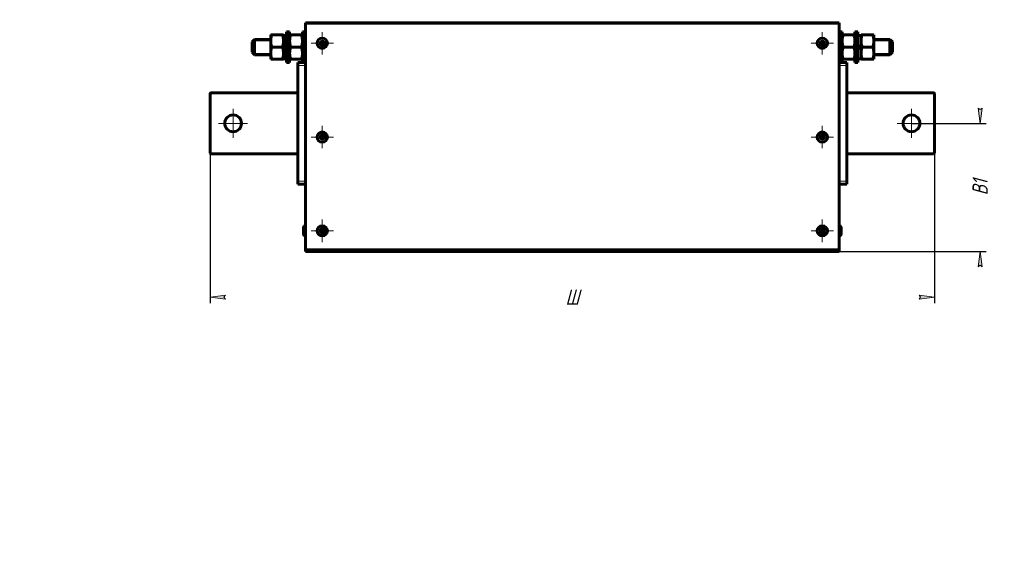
# Model space of a CAD drawing. Header units: millimetres. Extents: x 0 to 594, y 0 to 420.
# Tile 1 of 3: x 0 to 323, y 0 to 171. Entities that reach past the tile are written whole.
import ezdxf

# ---------------------------------------------------------------- set-up
doc = ezdxf.new("R2010")
doc.units = ezdxf.units.MM
for name, pattern in [('K5LT_AXLED', [12, 7.5, -1.5, 1.5, -1.5]), ('K5LT_BASIC', [0]), ('K5LT_THIN', [0])]:
    doc.linetypes.add(name, pattern=pattern)
doc.layers.add('Системный слой', color=7, linetype='Continuous')
doc.styles.add('KDIMTEXTSTYLE', font='GOST_AU.SHX', dxfattribs={"width": 0.96, "oblique": 15, "height": 5})
doc.dimstyles.new('KDIMSTYLE (0.50)', dxfattribs={"dimtxt": 5, "dimasz": 1, "dimexe": 2, "dimexo": 0, "dimgap": 1, "dimtad": 1, "dimlfac": 2, "dimtxsty": 'KDIMTEXTSTYLE', "dimsah": 1, "dimcen": 0, "dimdle": 1, "dimadec": 0, "dimazin": 0, "dimtfac": 0.667, "dimtmove": 0, "dimatfit": 3, "dimfxl": 1, "dimtvp": 1, "dimtolj": 1, "dimtzin": 0, "dimarcsym": 0})

# ---------------------------------------------------------------- blocks, each defined once
blk = doc.blocks.new('U16')
at = {"layer": 'Системный слой', "color": 150, "linetype": 'K5LT_BASIC', "lineweight": 60, "true_color": 0x0080ff}
for p, q in [((269.7365342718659, 162.0408172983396), (269.7365342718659, 167.0408172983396)), ((269.7365342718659, 157.0408172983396), (269.7365342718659, 162.0408172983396))]:
    blk.add_line(p, q, dxfattribs=at)
blk = doc.blocks.new('U17')
at = {"layer": 'Системный слой', "color": 150, "linetype": 'K5LT_BASIC', "lineweight": 60, "true_color": 0x0080ff}
for p, q in [((274.936534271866, 162.0408172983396), (274.936534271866, 167.0408172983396)), ((274.936534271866, 157.0408172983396), (274.936534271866, 162.0408172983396))]:
    blk.add_line(p, q, dxfattribs=at)
blk = doc.blocks.new('U18')
at = {"layer": 'Системный слой', "color": 150, "linetype": 'K5LT_BASIC', "lineweight": 60, "true_color": 0x0080ff}
for p, q in [((273.936534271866, 162.0408172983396), (273.936534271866, 167.0408172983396)), ((273.936534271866, 157.0408172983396), (273.936534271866, 162.0408172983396))]:
    blk.add_line(p, q, dxfattribs=at)
blk = doc.blocks.new('U19')
at = {"layer": 'Системный слой', "color": 150, "linetype": 'K5LT_BASIC', "lineweight": 60, "true_color": 0x0080ff}
for p, q in [((269.386534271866, 101.7908172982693), (269.386534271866, 102.8158172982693)), ((269.386534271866, 100.7658172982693), (269.386534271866, 101.7908172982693))]:
    blk.add_line(p, q, dxfattribs=at)
blk = doc.blocks.new('KDIMARROW_01')
at = {"layer": 'Системный слой'}
blk.add_hatch(color=0, dxfattribs=at).paths.add_polyline_path([(0, 0), (-5, 0.658262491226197), (-4.5, 5.51091059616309e-16), (-5, -0.6582624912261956)])
at = {"layer": 'Системный слой', "color": 0, "linetype": 'K5LT_THIN', "lineweight": 18}
for p, q in [((-4.5, 5.51091059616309e-16), (-5, 0.658262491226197)), ((-5, 0.658262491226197), (0, 0)), ((0, 0), (-5, -0.6582624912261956)), ((-5, -0.6582624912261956), (-4.5, 5.51091059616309e-16)), ((0, 0), (-1, 0))]:
    blk.add_line(p, q, dxfattribs=at)
blk = doc.blocks.new('U20')
at = {"layer": 'Системный слой', "color": 30, "linetype": 'K5LT_AXLED', "lineweight": 18, "true_color": 0xff8000}
for q in [(69.98653427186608, 141.7908172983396), (65.23653427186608, 137.0408172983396), (74.73653427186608, 137.0408172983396), (69.98653427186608, 132.2908172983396)]:
    blk.add_line((69.98653427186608, 137.0408172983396), q, dxfattribs=at)
blk = doc.blocks.new('U21')
at = {"layer": 'Системный слой', "color": 30, "linetype": 'K5LT_AXLED', "lineweight": 18, "true_color": 0xff8000}
for q in [(99.23653427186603, 105.4658172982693), (95.56153427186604, 101.7908172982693), (102.911534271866, 101.7908172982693), (99.23653427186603, 98.11581729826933)]:
    blk.add_line((99.23653427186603, 101.7908172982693), q, dxfattribs=at)
blk = doc.blocks.new('U22')
at = {"layer": 'Системный слой', "color": 30, "linetype": 'K5LT_AXLED', "lineweight": 18, "true_color": 0xff8000}
for q in [(99.23653427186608, 136.215817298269), (95.56153427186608, 132.540817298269), (102.9115342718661, 132.540817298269), (99.23653427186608, 128.865817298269)]:
    blk.add_line((99.23653427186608, 132.540817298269), q, dxfattribs=at)
blk = doc.blocks.new('U23')
at = {"layer": 'Системный слой', "color": 30, "linetype": 'K5LT_AXLED', "lineweight": 18, "true_color": 0xff8000}
for q in [(99.23653427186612, 166.965817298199), (95.56153427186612, 163.290817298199), (102.9115342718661, 163.290817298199), (99.23653427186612, 159.615817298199)]:
    blk.add_line((99.23653427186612, 163.290817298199), q, dxfattribs=at)
blk = doc.blocks.new('U24')
at = {"layer": 'Системный слой', "color": 30, "linetype": 'K5LT_AXLED', "lineweight": 18, "true_color": 0xff8000}
for q in [(263.236534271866, 105.4658172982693), (259.5615342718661, 101.7908172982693), (266.9115342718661, 101.7908172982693), (263.236534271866, 98.11581729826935)]:
    blk.add_line((263.236534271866, 101.7908172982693), q, dxfattribs=at)
blk = doc.blocks.new('U25')
at = {"layer": 'Системный слой', "color": 30, "linetype": 'K5LT_AXLED', "lineweight": 18, "true_color": 0xff8000}
for q in [(263.236534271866, 136.215817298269), (259.5615342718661, 132.540817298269), (266.9115342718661, 132.540817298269), (263.236534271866, 128.865817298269)]:
    blk.add_line((263.236534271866, 132.540817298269), q, dxfattribs=at)
blk = doc.blocks.new('U26')
at = {"layer": 'Системный слой', "color": 30, "linetype": 'K5LT_AXLED', "lineweight": 18, "true_color": 0xff8000}
for q in [(263.2365342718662, 166.965817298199), (259.5615342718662, 163.290817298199), (266.9115342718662, 163.290817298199), (263.2365342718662, 159.615817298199)]:
    blk.add_line((263.2365342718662, 163.290817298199), q, dxfattribs=at)
blk = doc.blocks.new('U27')
at = {"layer": 'Системный слой', "color": 30, "linetype": 'K5LT_AXLED', "lineweight": 18, "true_color": 0xff8000}
for q in [(292.486534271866, 141.7908172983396), (287.736534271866, 137.0408172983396), (297.236534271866, 137.0408172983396), (292.486534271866, 132.2908172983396)]:
    blk.add_line((292.486534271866, 137.0408172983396), q, dxfattribs=at)

msp = doc.modelspace()

# ---------------------------------------------------------------- linework, layer by layer
at = {"layer": 'Системный слой', "color": 150, "linetype": 'K5LT_BASIC', "lineweight": 60, "true_color": 0x0080ff}
for p, q in [((93.73653427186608, 170.0408172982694), (93.73653427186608, 169.5407172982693)), ((93.73653427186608, 170.0408172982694), (268.736534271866, 170.0408172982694)), ((93.73653427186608, 169.5407172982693), (93.73653427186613, 95.54091729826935)), ((268.736534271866, 169.5407172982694), (268.736534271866, 170.0408172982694)), ((268.7365342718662, 95.54091729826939), (268.736534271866, 169.5407172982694)), ((82.33653427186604, 166.0408172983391), (82.69379986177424, 166.0408172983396)), ((82.33653427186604, 164.0408172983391), (82.33653427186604, 166.0408172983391)), ((82.69379986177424, 166.0408172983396), (86.17926868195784, 166.0408172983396)), ((86.17926868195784, 166.0408172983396), (86.53653427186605, 166.0408172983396)), ((86.53653427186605, 164.0408172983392), (86.53653427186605, 166.0408172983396)), ((87.53653427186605, 165.8408172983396), (86.53653427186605, 165.8408172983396)), ((87.53653427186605, 157.0408172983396), (87.53653427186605, 167.0408172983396)), ((88.53653427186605, 167.0408172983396), (87.53653427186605, 167.0408172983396)), ((88.53653427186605, 157.0408172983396), (88.53653427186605, 167.0408172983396)), ((88.53653427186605, 166.0408172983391), (88.89379986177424, 166.0408172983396)), ((88.89379986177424, 166.0408172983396), (92.37926868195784, 166.0408172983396)), ((92.37926868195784, 166.0408172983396), (92.73653427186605, 166.0408172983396)), ((93.73653427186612, 167.0408172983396), (92.73653427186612, 167.0408172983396)), ((92.73653427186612, 157.0408172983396), (92.73653427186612, 167.0408172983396)), ((269.7365342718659, 167.0408172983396), (268.7365342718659, 167.0408172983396)), ((269.736534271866, 166.0408172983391), (270.0937998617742, 166.0408172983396)), ((270.0937998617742, 166.0408172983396), (273.5792686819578, 166.0408172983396)), ((273.5792686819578, 166.0408172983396), (273.936534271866, 166.0408172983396)), ((274.936534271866, 167.0408172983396), (273.936534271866, 167.0408172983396)), ((275.9365342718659, 165.8408172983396), (274.9365342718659, 165.8408172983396)), ((275.9365342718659, 166.0408172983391), (276.2937998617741, 166.0408172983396)), ((275.9365342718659, 164.0408172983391), (275.9365342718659, 166.0408172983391)), ((276.2937998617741, 166.0408172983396), (279.7792686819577, 166.0408172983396)), ((279.7792686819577, 166.0408172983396), (280.1365342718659, 166.0408172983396)), ((280.1365342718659, 164.0408172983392), (280.1365342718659, 166.0408172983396)), ((77.03653427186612, 164.5408172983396), (76.23653427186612, 163.7408172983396)), ((76.23653427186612, 160.3408172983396), (76.23653427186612, 163.7408172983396)), ((82.33653427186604, 164.5408172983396), (77.03653427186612, 164.5408172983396)), ((77.03653427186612, 159.5408172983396), (77.03653427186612, 164.5408172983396)), ((82.33653427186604, 160.0408172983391), (82.33653427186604, 164.0408172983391)), ((82.69379986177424, 162.0408172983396), (86.17926868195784, 162.0408172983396)), ((86.53653427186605, 160.0408172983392), (86.53653427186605, 164.0408172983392)), ((88.89379986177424, 162.0408172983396), (92.37926868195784, 162.0408172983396)), ((270.0937998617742, 162.0408172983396), (273.5792686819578, 162.0408172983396)), ((274.9365342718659, 162.2312944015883), (275.9365342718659, 162.5952646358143)), ((274.9365342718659, 161.4863699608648), (275.9365342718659, 161.8503401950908)), ((275.9365342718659, 160.0408172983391), (275.9365342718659, 164.0408172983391)), ((276.2937998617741, 162.0408172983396), (279.7792686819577, 162.0408172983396)), ((285.436534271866, 164.5408172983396), (280.1365342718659, 164.5408172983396)), ((280.1365342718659, 160.0408172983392), (280.1365342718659, 164.0408172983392)), ((285.436534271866, 159.5408172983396), (285.436534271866, 164.5408172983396)), ((285.436534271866, 164.5408172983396), (286.236534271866, 163.7408172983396)), ((286.236534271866, 160.3408172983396), (286.236534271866, 163.7408172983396)), ((77.03653427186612, 159.5408172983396), (76.23653427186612, 160.3408172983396)), ((82.33653427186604, 159.5408172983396), (77.03653427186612, 159.5408172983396)), ((82.33653427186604, 158.0408172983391), (82.33653427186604, 160.0408172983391)), ((86.53653427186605, 158.0408172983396), (86.53653427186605, 160.0408172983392)), ((87.53653427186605, 158.2408172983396), (86.53653427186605, 158.2408172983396)), ((275.9365342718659, 158.2408172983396), (274.9365342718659, 158.2408172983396)), ((275.9365342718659, 158.0408172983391), (275.9365342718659, 160.0408172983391)), ((280.1365342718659, 158.0408172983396), (280.1365342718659, 160.0408172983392)), ((285.436534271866, 159.5408172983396), (280.1365342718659, 159.5408172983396)), ((285.436534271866, 159.5408172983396), (286.236534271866, 160.3408172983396)), ((82.69379986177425, 158.0408172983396), (82.33653427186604, 158.0408172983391)), ((82.69379986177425, 158.0408172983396), (86.17926868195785, 158.0408172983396)), ((86.53653427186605, 158.0408172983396), (86.17926868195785, 158.0408172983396)), ((88.53653427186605, 157.0408172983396), (87.53653427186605, 157.0408172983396)), ((88.89379986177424, 158.0408172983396), (88.53653427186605, 158.0408172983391)), ((88.89379986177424, 158.0408172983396), (92.37926868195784, 158.0408172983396)), ((91.23653427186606, 157.0408172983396), (91.23653427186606, 156.0408172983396)), ((91.23653427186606, 157.0408172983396), (93.73653427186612, 157.0408172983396)), ((91.23653427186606, 156.0408172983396), (91.23653427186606, 118.0408172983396)), ((92.73653427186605, 158.0408172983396), (92.37926868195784, 158.0408172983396)), ((271.236534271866, 157.0408172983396), (268.736534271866, 157.0408172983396)), ((270.0937998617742, 158.0408172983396), (269.736534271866, 158.0408172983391)), ((270.0937998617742, 158.0408172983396), (273.5792686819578, 158.0408172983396)), ((271.236534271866, 156.0408172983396), (271.236534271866, 157.0408172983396)), ((271.236534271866, 118.0408172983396), (271.236534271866, 156.0408172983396)), ((273.936534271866, 158.0408172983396), (273.5792686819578, 158.0408172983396)), ((274.936534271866, 157.0408172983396), (273.936534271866, 157.0408172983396)), ((276.2937998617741, 158.0408172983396), (275.9365342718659, 158.0408172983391)), ((276.2937998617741, 158.0408172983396), (279.7792686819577, 158.0408172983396)), ((280.1365342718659, 158.0408172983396), (279.7792686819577, 158.0408172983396)), ((62.48653427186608, 146.7908172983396), (62.48653427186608, 127.2908172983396)), ((91.23653427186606, 147.0408172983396), (62.73653427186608, 147.0408172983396)), ((271.236534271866, 147.0408172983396), (299.736534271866, 147.0408172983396)), ((299.986534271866, 146.7908172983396), (299.986534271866, 127.2908172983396)), ((62.73653427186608, 127.0408172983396), (91.23653427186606, 127.0408172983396)), ((299.736534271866, 127.0408172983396), (271.236534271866, 127.0408172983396)), ((91.23653427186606, 118.0408172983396), (91.23653427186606, 117.0408172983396)), ((91.23653427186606, 117.0408172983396), (93.73653427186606, 117.0408172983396)), ((271.236534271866, 117.0408172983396), (268.736534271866, 117.0408172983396)), ((271.236534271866, 117.0408172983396), (271.236534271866, 118.0408172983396)), ((93.08653427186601, 102.8158172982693), (93.08653427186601, 100.7658172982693)), ((93.73653427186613, 95.54091729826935), (93.73653427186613, 95.5408172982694)), ((93.73653427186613, 95.0408172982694), (93.73653427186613, 95.5408172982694)), ((93.73653427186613, 95.5408172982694), (105.7365342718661, 95.54081729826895)), ((105.7365342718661, 95.04081729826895), (93.73653427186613, 95.0408172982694)), ((105.7365342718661, 95.54081729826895), (256.7365342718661, 95.54081729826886)), ((105.7365342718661, 95.04081729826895), (105.7365342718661, 95.54081729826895)), ((105.7365342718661, 95.04081729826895), (256.7365342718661, 95.04081729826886)), ((256.7365342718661, 95.54081729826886), (268.7365342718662, 95.5408172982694)), ((256.7365342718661, 95.04081729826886), (256.7365342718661, 95.54081729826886)), ((268.7365342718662, 95.0408172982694), (256.7365342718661, 95.04081729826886)), ((268.7365342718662, 95.5408172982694), (268.7365342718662, 95.54091729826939)), ((268.7365342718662, 95.0408172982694), (268.7365342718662, 95.5408172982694))]:
    msp.add_line(p, q, dxfattribs=at)
at = {"layer": 'Системный слой', "color": 7, "linetype": 'K5LT_THIN', "lineweight": 18}
for p, q in [((268.736534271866, 169.5407172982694), (93.73653427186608, 169.5407172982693)), ((77.03653427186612, 164.1348678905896), (76.63058486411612, 164.1348678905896)), ((82.33653427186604, 164.1348678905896), (77.03653427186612, 164.1348678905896)), ((285.436534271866, 164.1348678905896), (280.1365342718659, 164.1348678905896)), ((285.8424836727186, 164.1348678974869), (285.436534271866, 164.1348678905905)), ((77.03653427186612, 159.9467667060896), (76.63058486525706, 159.9467667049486)), ((82.33653427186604, 159.9467667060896), (77.03653427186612, 159.9467667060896)), ((285.436534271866, 159.9467667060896), (280.1365342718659, 159.9467667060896)), ((285.842483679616, 159.9467667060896), (285.436534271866, 159.9467667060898)), ((91.23653427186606, 156.0408172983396), (93.73653427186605, 156.0408172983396)), ((271.236534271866, 156.0408172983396), (268.736534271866, 156.0408172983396)), ((62.73653427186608, 146.7908172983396), (62.48653427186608, 146.7908172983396)), ((62.73653427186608, 147.0408172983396), (62.73653427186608, 146.7908172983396)), ((91.23653427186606, 146.7908172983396), (62.73653427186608, 146.7908172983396)), ((62.73653427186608, 146.7908172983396), (62.73653427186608, 127.2908172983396)), ((271.236534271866, 146.7908172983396), (299.736534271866, 146.7908172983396)), ((299.736534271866, 147.0408172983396), (299.736534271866, 146.7908172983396)), ((299.736534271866, 146.7908172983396), (299.736534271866, 127.2908172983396)), ((299.736534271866, 146.7908172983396), (299.986534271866, 146.7908172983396)), ((62.48653427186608, 127.2908172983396), (62.73653427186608, 127.2908172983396)), ((62.73653427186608, 127.2908172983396), (91.23653427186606, 127.2908172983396)), ((62.73653427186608, 127.2908172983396), (62.73653427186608, 127.0408172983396)), ((299.736534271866, 127.2908172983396), (271.236534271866, 127.2908172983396)), ((299.986534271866, 127.2908172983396), (299.736534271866, 127.2908172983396)), ((299.736534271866, 127.2908172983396), (299.736534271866, 127.0408172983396)), ((91.23653427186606, 118.0408172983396), (93.73653427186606, 118.0408172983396)), ((271.236534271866, 118.0408172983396), (268.736534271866, 118.0408172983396)), ((93.73653427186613, 95.54091729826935), (268.7365342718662, 95.54091729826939))]:
    msp.add_line(p, q, dxfattribs=at)
at = {"layer": 'Системный слой', "color": 150, "linetype": 'K5LT_BASIC', "lineweight": 60, "true_color": 0x0080ff}
for centre, radius in [((99.23653427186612, 163.290817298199), 1.675), ((263.2365342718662, 163.290817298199), 1.675), ((99.23653427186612, 163.290817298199), 0.5249999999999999), ((263.2365342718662, 163.290817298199), 0.5249999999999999), ((69.98653427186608, 137.0408172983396), 2.75), ((292.486534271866, 137.0408172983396), 2.75), ((99.23653427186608, 132.540817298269), 1.675), ((99.23653427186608, 132.540817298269), 0.5249999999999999), ((263.236534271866, 132.540817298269), 1.675), ((263.236534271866, 132.540817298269), 0.5249999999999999), ((99.23653427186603, 101.7908172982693), 1.675), ((263.236534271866, 101.7908172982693), 1.675), ((99.23653427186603, 101.7908172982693), 0.5249999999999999), ((263.236534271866, 101.7908172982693), 0.5249999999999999)]:
    msp.add_circle(centre, radius, dxfattribs=at)
at = {"layer": 'Системный слой', "color": 7, "linetype": 'K5LT_THIN', "lineweight": 18}
for centre in [(99.23653427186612, 163.290817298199), (263.2365342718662, 163.290817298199), (99.23653427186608, 132.540817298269), (263.236534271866, 132.540817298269), (99.23653427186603, 101.7908172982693), (263.236534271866, 101.7908172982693)]:
    msp.add_circle(centre, 1.025, dxfattribs=at)
at = {"layer": 'Системный слой', "color": 150, "linetype": 'K5LT_BASIC', "lineweight": 60, "true_color": 0x0080ff}
for centre, radius, start, end in [((62.73653427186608, 146.7908172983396), 0.25, 89.99999999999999, 180), ((299.736534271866, 146.7908172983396), 0.25, 0, 90.00000000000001), ((62.73653427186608, 127.2908172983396), 0.25, 180, 270), ((299.736534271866, 127.2908172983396), 0.25, 270, 0), ((93.73653427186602, 102.8158172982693), 0.6500000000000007, 90.00000000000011, 180), ((268.736534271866, 102.8158172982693), 0.6500000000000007, 0, 89.9999999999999), ((93.73653427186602, 100.7658172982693), 0.6500000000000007, 180, 269.9999999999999), ((268.736534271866, 100.7658172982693), 0.6500000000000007, 270.0000000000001, 0)]:
    msp.add_arc(centre, radius, start, end, dxfattribs=at)
for points, knots in [([(82.69379986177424, 166.0408172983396), (82.64626910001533, 165.8982166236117), (82.57716023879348, 165.6729732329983), (82.49859480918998, 165.3675691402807), (82.44012186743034, 165.1009544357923), (82.38927409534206, 164.8073016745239), (82.35240405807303, 164.4873062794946), (82.33834094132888, 164.2304533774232), (82.33653410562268, 164.0833648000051), (82.33653427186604, 164.0408172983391)], [0, 0, 0, 0, 2.192923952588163, 3.442238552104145, 4.622177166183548, 6.201933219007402, 7.827901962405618, 9.371826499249, 10, 10, 10, 10]), ([(86.53653427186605, 164.0408172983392), (86.5365356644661, 164.1634423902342), (86.52810319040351, 164.4003678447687), (86.49100322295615, 164.7610454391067), (86.43703070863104, 165.0829837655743), (86.3481996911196, 165.487048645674), (86.26081834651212, 165.7927446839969), (86.1884786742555, 166.013187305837), (86.17926868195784, 166.0408172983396)], [0, 0, 0, 0, 1.62832750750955, 3.14968569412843, 4.815083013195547, 5.952471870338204, 8.617533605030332, 9, 9, 9, 9]), ([(88.89379986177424, 166.0408172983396), (88.84626910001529, 165.8982166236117), (88.77716023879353, 165.6729732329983), (88.69859480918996, 165.3675691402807), (88.64012186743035, 165.1009544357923), (88.58927409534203, 164.8073016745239), (88.55240405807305, 164.4873062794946), (88.53834094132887, 164.2304533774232), (88.53653410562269, 164.0833648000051), (88.53653427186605, 164.0408172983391)], [0, 0, 0, 0, 2.192923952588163, 3.442238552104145, 4.622177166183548, 6.201933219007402, 7.827901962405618, 9.371826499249, 10, 10, 10, 10]), ([(92.73653427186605, 164.0408172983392), (92.73653566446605, 164.1634423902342), (92.7281031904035, 164.4003678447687), (92.69100322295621, 164.7610454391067), (92.63703070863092, 165.0829837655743), (92.54819969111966, 165.487048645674), (92.460818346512, 165.7927446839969), (92.38847867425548, 166.013187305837), (92.37926868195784, 166.0408172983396)], [0, 0, 0, 0, 1.62832750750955, 3.14968569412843, 4.815083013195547, 5.952471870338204, 8.617533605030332, 9, 9, 9, 9]), ([(270.0937998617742, 166.0408172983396), (270.0462691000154, 165.8982166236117), (269.9771602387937, 165.6729732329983), (269.8985948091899, 165.3675691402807), (269.8401218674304, 165.1009544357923), (269.7892740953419, 164.807301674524), (269.7524040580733, 164.4873062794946), (269.7383409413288, 164.2304533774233), (269.7365341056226, 164.0833648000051), (269.736534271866, 164.0408172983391)], [0, 0, 0, 0, 2.192923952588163, 3.442238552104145, 4.622177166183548, 6.201933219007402, 7.827901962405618, 9.371826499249, 10, 10, 10, 10]), ([(273.936534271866, 164.0408172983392), (273.936535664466, 164.1634423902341), (273.9281031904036, 164.4003678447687), (273.8910032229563, 164.7610454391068), (273.8370307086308, 165.0829837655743), (273.74819969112, 165.487048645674), (273.6608183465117, 165.792744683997), (273.5884786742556, 166.013187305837), (273.5792686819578, 166.0408172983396)], [0, 0, 0, 0, 1.62832750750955, 3.14968569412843, 4.815083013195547, 5.952471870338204, 8.617533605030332, 9, 9, 9, 9]), ([(276.2937998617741, 166.0408172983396), (276.2462691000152, 165.8982166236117), (276.1771602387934, 165.6729732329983), (276.0985948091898, 165.3675691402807), (276.0401218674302, 165.1009544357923), (275.9892740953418, 164.807301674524), (275.9524040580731, 164.4873062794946), (275.9383409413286, 164.2304533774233), (275.9365341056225, 164.0833648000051), (275.9365342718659, 164.0408172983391)], [0, 0, 0, 0, 2.192923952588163, 3.442238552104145, 4.622177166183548, 6.201933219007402, 7.827901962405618, 9.371826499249, 10, 10, 10, 10]), ([(280.1365342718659, 164.0408172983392), (280.1365356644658, 164.1634423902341), (280.1281031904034, 164.4003678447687), (280.0910032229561, 164.7610454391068), (280.0370307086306, 165.0829837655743), (279.9481996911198, 165.487048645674), (279.8608183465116, 165.792744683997), (279.7884786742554, 166.013187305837), (279.7792686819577, 166.0408172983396)], [0, 0, 0, 0, 1.62832750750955, 3.14968569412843, 4.815083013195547, 5.952471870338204, 8.617533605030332, 9, 9, 9, 9]), ([(82.33653427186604, 164.0408172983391), (82.33653287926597, 163.9181922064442), (82.34496535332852, 163.6812667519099), (82.38206532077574, 163.3205891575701), (82.43603783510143, 162.9986508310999), (82.52486885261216, 162.5945859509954), (82.61225019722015, 162.2888899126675), (82.68458986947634, 162.0684472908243), (82.69379986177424, 162.0408172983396)], [0, 0, 0, 0, 1.628327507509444, 3.149685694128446, 4.815083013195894, 5.952471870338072, 8.617533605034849, 9, 9, 9, 9]), ([(82.69379986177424, 162.0408172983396), (82.64626910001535, 161.8982166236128), (82.5771602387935, 161.672973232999), (82.4985948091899, 161.3675691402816), (82.44012186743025, 161.100954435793), (82.38927409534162, 160.8073016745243), (82.35240405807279, 160.4873062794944), (82.3383409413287, 160.230453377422), (82.33653410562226, 160.0833648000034), (82.33653427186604, 160.0408172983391)], [0, 0, 0, 0, 2.192923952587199, 3.442238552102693, 4.622177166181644, 6.201933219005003, 7.827901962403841, 9.371826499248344, 10, 10, 10, 10]), ([(86.17926868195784, 162.0408172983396), (86.22679944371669, 162.1834179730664), (86.29590830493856, 162.4086613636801), (86.37447373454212, 162.7140654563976), (86.43294667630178, 162.9806801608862), (86.48379444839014, 163.274332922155), (86.52066448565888, 163.5943283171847), (86.53472760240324, 163.8511812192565), (86.53653443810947, 163.9982697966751), (86.53653427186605, 164.0408172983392)], [0, 0, 0, 0, 2.192923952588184, 3.442238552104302, 4.622177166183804, 6.20193321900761, 7.827901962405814, 9.371826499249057, 10, 10, 10, 10]), ([(86.53653427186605, 160.0408172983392), (86.53653566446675, 160.1634423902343), (86.52810319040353, 160.4003678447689), (86.49100322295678, 160.7610454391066), (86.43703070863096, 161.0829837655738), (86.34819969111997, 161.4870486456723), (86.26081834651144, 161.7927446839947), (86.1884786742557, 162.0131873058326), (86.17926868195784, 162.0408172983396)], [0, 0, 0, 0, 1.628327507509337, 3.1496856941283, 4.815083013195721, 5.9524718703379, 8.61753360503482, 9, 9, 9, 9]), ([(88.53653427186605, 164.0408172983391), (88.53653287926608, 163.9181922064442), (88.54496535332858, 163.6812667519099), (88.5820653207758, 163.3205891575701), (88.63603783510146, 162.9986508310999), (88.72486885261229, 162.5945859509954), (88.81225019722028, 162.2888899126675), (88.88458986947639, 162.0684472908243), (88.89379986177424, 162.0408172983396)], [0, 0, 0, 0, 1.628327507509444, 3.149685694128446, 4.815083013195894, 5.952471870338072, 8.617533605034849, 9, 9, 9, 9]), ([(88.89379986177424, 162.0408172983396), (88.84626910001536, 161.8982166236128), (88.77716023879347, 161.672973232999), (88.69859480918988, 161.3675691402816), (88.64012186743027, 161.100954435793), (88.58927409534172, 160.8073016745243), (88.5524040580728, 160.4873062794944), (88.5383409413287, 160.230453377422), (88.53653410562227, 160.0833648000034), (88.53653427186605, 160.0408172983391)], [0, 0, 0, 0, 2.192923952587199, 3.442238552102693, 4.622177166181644, 6.201933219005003, 7.827901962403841, 9.371826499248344, 10, 10, 10, 10]), ([(92.37926868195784, 162.0408172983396), (92.42679944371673, 162.1834179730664), (92.49590830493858, 162.4086613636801), (92.57447373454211, 162.7140654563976), (92.63294667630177, 162.9806801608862), (92.68379444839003, 163.274332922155), (92.72066448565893, 163.5943283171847), (92.73472760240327, 163.8511812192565), (92.73653443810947, 163.9982697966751), (92.73653427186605, 164.0408172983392)], [0, 0, 0, 0, 2.192923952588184, 3.442238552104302, 4.622177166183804, 6.20193321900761, 7.827901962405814, 9.371826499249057, 10, 10, 10, 10]), ([(92.73653427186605, 160.0408172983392), (92.73653566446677, 160.1634423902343), (92.72810319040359, 160.4003678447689), (92.69100322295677, 160.7610454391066), (92.63703070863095, 161.0829837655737), (92.54819969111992, 161.4870486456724), (92.46081834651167, 161.7927446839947), (92.38847867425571, 162.0131873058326), (92.37926868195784, 162.0408172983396)], [0, 0, 0, 0, 1.628327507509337, 3.1496856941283, 4.815083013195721, 5.9524718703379, 8.61753360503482, 9, 9, 9, 9]), ([(269.736534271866, 164.0408172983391), (269.736532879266, 163.9181922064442), (269.7449653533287, 163.68126675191), (269.7820653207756, 163.3205891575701), (269.8360378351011, 162.9986508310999), (269.9248688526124, 162.5945859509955), (270.0122501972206, 162.2888899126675), (270.0845898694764, 162.0684472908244), (270.0937998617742, 162.0408172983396)], [0, 0, 0, 0, 1.628327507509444, 3.149685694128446, 4.815083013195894, 5.952471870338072, 8.617533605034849, 9, 9, 9, 9]), ([(270.0937998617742, 162.0408172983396), (270.0462691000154, 161.8982166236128), (269.9771602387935, 161.6729732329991), (269.8985948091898, 161.3675691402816), (269.8401218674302, 161.100954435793), (269.7892740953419, 160.8073016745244), (269.752404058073, 160.4873062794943), (269.7383409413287, 160.230453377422), (269.7365341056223, 160.0833648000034), (269.736534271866, 160.0408172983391)], [0, 0, 0, 0, 2.192923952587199, 3.442238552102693, 4.622177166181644, 6.201933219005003, 7.827901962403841, 9.371826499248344, 10, 10, 10, 10]), ([(273.5792686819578, 162.0408172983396), (273.6267994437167, 162.1834179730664), (273.6959083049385, 162.4086613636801), (273.7744737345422, 162.7140654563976), (273.8329466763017, 162.9806801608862), (273.8837944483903, 163.2743329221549), (273.9206644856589, 163.5943283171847), (273.9347276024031, 163.8511812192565), (273.9365344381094, 163.9982697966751), (273.936534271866, 164.0408172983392)], [0, 0, 0, 0, 2.192923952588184, 3.442238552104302, 4.622177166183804, 6.20193321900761, 7.827901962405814, 9.371826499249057, 10, 10, 10, 10]), ([(273.936534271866, 160.0408172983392), (273.9365356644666, 160.1634423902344), (273.9281031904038, 160.4003678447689), (273.8910032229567, 160.7610454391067), (273.837030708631, 161.0829837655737), (273.7481996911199, 161.4870486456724), (273.660818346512, 161.7927446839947), (273.5884786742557, 162.0131873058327), (273.5792686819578, 162.0408172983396)], [0, 0, 0, 0, 1.628327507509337, 3.1496856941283, 4.815083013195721, 5.9524718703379, 8.61753360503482, 9, 9, 9, 9]), ([(275.9365342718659, 164.0408172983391), (275.9365328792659, 163.9181922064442), (275.9449653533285, 163.68126675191), (275.9820653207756, 163.3205891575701), (276.036037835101, 162.9986508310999), (276.1248688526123, 162.5945859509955), (276.2122501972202, 162.2888899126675), (276.2845898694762, 162.0684472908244), (276.2937998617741, 162.0408172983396)], [0, 0, 0, 0, 1.628327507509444, 3.149685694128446, 4.815083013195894, 5.952471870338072, 8.617533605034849, 9, 9, 9, 9]), ([(276.2937998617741, 162.0408172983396), (276.2462691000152, 161.8982166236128), (276.1771602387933, 161.6729732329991), (276.0985948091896, 161.3675691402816), (276.0401218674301, 161.100954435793), (275.9892740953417, 160.8073016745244), (275.9524040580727, 160.4873062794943), (275.9383409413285, 160.230453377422), (275.9365341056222, 160.0833648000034), (275.9365342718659, 160.0408172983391)], [0, 0, 0, 0, 2.192923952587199, 3.442238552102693, 4.622177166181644, 6.201933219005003, 7.827901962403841, 9.371826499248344, 10, 10, 10, 10]), ([(279.7792686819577, 162.0408172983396), (279.8267994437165, 162.1834179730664), (279.8959083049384, 162.4086613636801), (279.974473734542, 162.7140654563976), (280.0329466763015, 162.9806801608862), (280.0837944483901, 163.2743329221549), (280.1206644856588, 163.5943283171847), (280.134727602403, 163.8511812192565), (280.1365344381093, 163.9982697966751), (280.1365342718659, 164.0408172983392)], [0, 0, 0, 0, 2.192923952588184, 3.442238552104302, 4.622177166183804, 6.20193321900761, 7.827901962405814, 9.371826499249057, 10, 10, 10, 10]), ([(280.1365342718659, 160.0408172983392), (280.1365356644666, 160.1634423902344), (280.1281031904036, 160.4003678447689), (280.0910032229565, 160.7610454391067), (280.0370307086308, 161.0829837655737), (279.9481996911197, 161.4870486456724), (279.8608183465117, 161.7927446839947), (279.7884786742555, 162.0131873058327), (279.7792686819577, 162.0408172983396)], [0, 0, 0, 0, 1.628327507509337, 3.1496856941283, 4.815083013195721, 5.9524718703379, 8.61753360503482, 9, 9, 9, 9]), ([(82.33653427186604, 160.0408172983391), (82.33653287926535, 159.9181922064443), (82.34496535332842, 159.6812667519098), (82.38206532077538, 159.3205891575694), (82.436037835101, 158.9986508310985), (82.52486885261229, 158.5945859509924), (82.6122501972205, 158.288889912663), (82.6845898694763, 158.0684472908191), (82.69379986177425, 158.0408172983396)], [0, 0, 0, 0, 1.628327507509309, 3.149685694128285, 4.815083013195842, 5.952471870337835, 8.617533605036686, 9, 9, 9, 9]), ([(86.17926868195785, 158.0408172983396), (86.22679944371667, 158.1834179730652), (86.29590830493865, 158.40866136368), (86.3744737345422, 158.7140654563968), (86.43294667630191, 158.9806801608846), (86.4837944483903, 159.2743329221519), (86.52066448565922, 159.5943283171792), (86.5347276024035, 159.8511812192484), (86.53653443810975, 159.9982697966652), (86.53653427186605, 160.0408172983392)], [0, 0, 0, 0, 2.192923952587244, 3.44223855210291, 4.622177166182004, 6.201933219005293, 7.827901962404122, 9.37182649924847, 10, 10, 10, 10]), ([(88.53653427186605, 160.0408172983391), (88.53653287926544, 159.9181922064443), (88.54496535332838, 159.6812667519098), (88.58206532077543, 159.3205891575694), (88.63603783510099, 158.9986508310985), (88.72486885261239, 158.5945859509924), (88.81225019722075, 158.288889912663), (88.8845898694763, 158.0684472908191), (88.89379986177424, 158.0408172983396)], [0, 0, 0, 0, 1.628327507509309, 3.149685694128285, 4.815083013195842, 5.952471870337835, 8.617533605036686, 9, 9, 9, 9]), ([(92.37926868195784, 158.0408172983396), (92.42679944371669, 158.1834179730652), (92.49590830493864, 158.40866136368), (92.5744737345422, 158.7140654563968), (92.63294667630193, 158.9806801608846), (92.68379444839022, 159.2743329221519), (92.72066448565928, 159.5943283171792), (92.73472760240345, 159.8511812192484), (92.73653443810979, 159.9982697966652), (92.73653427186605, 160.0408172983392)], [0, 0, 0, 0, 2.192923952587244, 3.44223855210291, 4.622177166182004, 6.201933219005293, 7.827901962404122, 9.37182649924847, 10, 10, 10, 10]), ([(269.736534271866, 160.0408172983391), (269.7365328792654, 159.9181922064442), (269.7449653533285, 159.6812667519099), (269.7820653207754, 159.3205891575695), (269.8360378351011, 158.9986508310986), (269.9248688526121, 158.5945859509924), (270.0122501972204, 158.2888899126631), (270.0845898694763, 158.0684472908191), (270.0937998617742, 158.0408172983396)], [0, 0, 0, 0, 1.628327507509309, 3.149685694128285, 4.815083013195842, 5.952471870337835, 8.617533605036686, 9, 9, 9, 9]), ([(273.5792686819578, 158.0408172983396), (273.6267994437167, 158.1834179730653), (273.6959083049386, 158.40866136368), (273.7744737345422, 158.7140654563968), (273.8329466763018, 158.9806801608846), (273.8837944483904, 159.2743329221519), (273.9206644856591, 159.5943283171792), (273.9347276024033, 159.8511812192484), (273.9365344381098, 159.9982697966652), (273.936534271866, 160.0408172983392)], [0, 0, 0, 0, 2.192923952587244, 3.44223855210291, 4.622177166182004, 6.201933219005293, 7.827901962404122, 9.37182649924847, 10, 10, 10, 10]), ([(275.9365342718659, 160.0408172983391), (275.9365328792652, 159.9181922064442), (275.9449653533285, 159.6812667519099), (275.9820653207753, 159.3205891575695), (276.036037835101, 158.9986508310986), (276.124868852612, 158.5945859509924), (276.2122501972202, 158.2888899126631), (276.2845898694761, 158.0684472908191), (276.2937998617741, 158.0408172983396)], [0, 0, 0, 0, 1.628327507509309, 3.149685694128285, 4.815083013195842, 5.952471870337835, 8.617533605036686, 9, 9, 9, 9]), ([(279.7792686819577, 158.0408172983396), (279.8267994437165, 158.1834179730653), (279.8959083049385, 158.40866136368), (279.974473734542, 158.7140654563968), (280.0329466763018, 158.9806801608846), (280.0837944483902, 159.2743329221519), (280.1206644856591, 159.5943283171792), (280.1347276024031, 159.8511812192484), (280.1365344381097, 159.9982697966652), (280.1365342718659, 160.0408172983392)], [0, 0, 0, 0, 2.192923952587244, 3.44223855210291, 4.622177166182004, 6.201933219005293, 7.827901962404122, 9.37182649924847, 10, 10, 10, 10])]:
    msp.add_open_spline(points, degree=3, knots=knots, dxfattribs=at)

# ---------------------------------------------------------------- block references
at = {"layer": 'Системный слой'}
for name in ['U23', 'U26', 'U16', 'U18', 'U17', 'U20', 'U27', 'U22', 'U25', 'U21', 'U24', 'U19']:
    msp.add_blockref(name, (0, 0), dxfattribs=at)

# ---------------------------------------------------------------- dimensions: what is measured, and where the dimension line sits
at = {"layer": 'Системный слой', "color": 7}
msp.add_linear_dim(base=(314.9865342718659, 95.04081729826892), p1=(292.486534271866, 137.0408172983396), p2=(268.736534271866, 95.04081729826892), angle=90, location=(314.9865342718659, 116.0408172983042), text='\\H5.0;\\W0.965;\\Q15;\\H5.0;\\W0.965;\\Q15;\\Q15;В1\\Q15;\\H7.00;', dimstyle='KDIMSTYLE (0.50)', override={"dimexo": 0, "dimblk1": 'KDIMARROW_01', "dimblk2": 'KDIMARROW_01', "dimse1": 0, "dimse2": 0, "dimclrt": 7, "dimtolj": 1}, dxfattribs=at).render()
msp.add_linear_dim(base=(299.986534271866, 80.04081729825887), p1=(62.48653427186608, 127.2908172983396), p2=(299.986534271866, 127.2908172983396), location=(181.236534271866, 80.04081729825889), text='\\H5.0;\\W0.965;\\Q15;\\H5.0;\\W0.965;\\Q15;\\Q15;Ш\\Q15;\\H7.00;', dimstyle='KDIMSTYLE (0.50)', override={"dimexo": 0, "dimblk1": 'KDIMARROW_01', "dimblk2": 'KDIMARROW_01', "dimse1": 0, "dimse2": 0, "dimclrt": 7, "dimtolj": 1}, dxfattribs=at).render()

doc.saveas('drawing.dxf')
